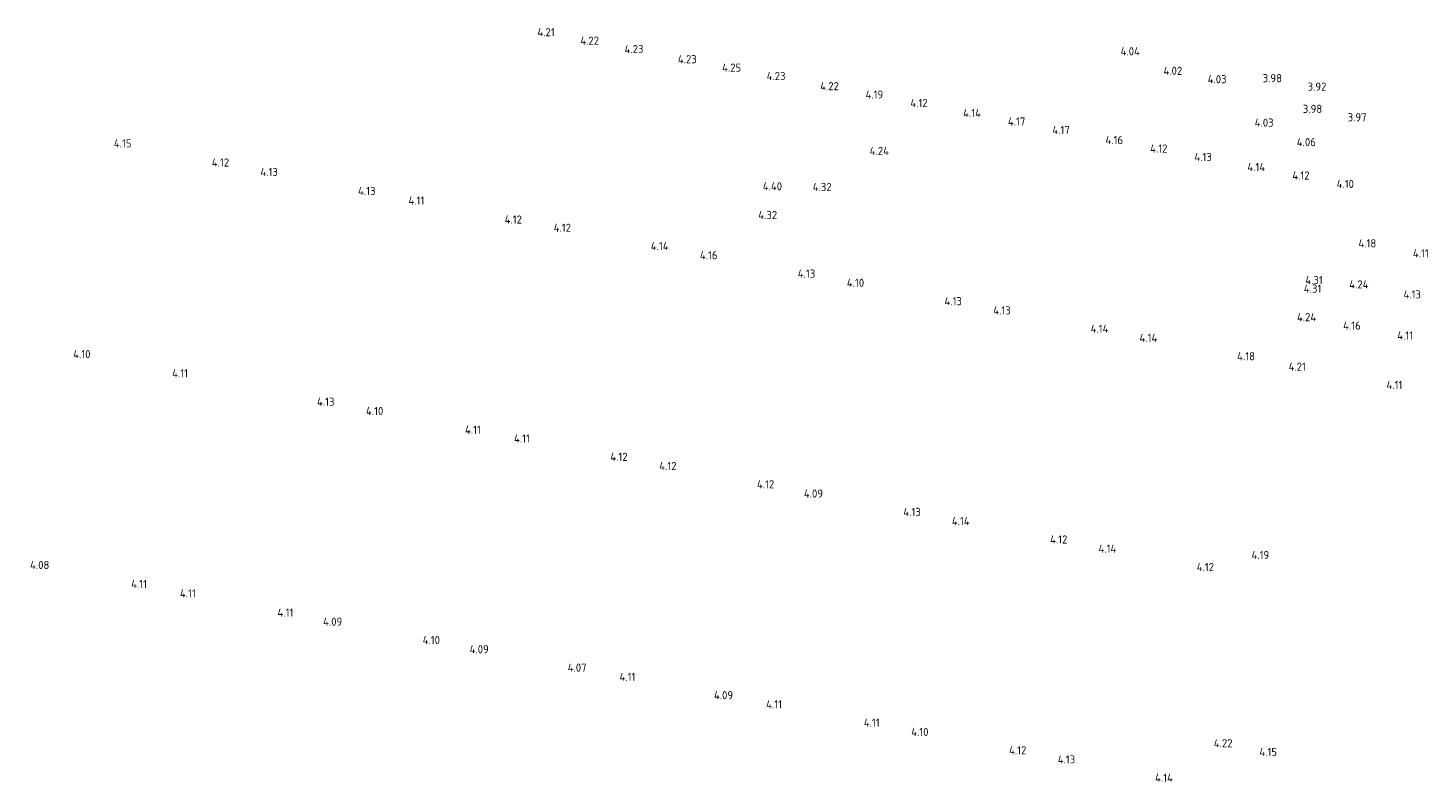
# Model space of a CAD drawing. Header units: metres. Extents: x 147507 to 147661, y 410530 to 410698.
# Tile 1 of 2: x 147507 to 147661, y 410530 to 410614. Entities that reach past the tile are written whole.
import ezdxf
from ezdxf.enums import TextEntityAlignment as Align

# ---------------------------------------------------------------- set-up
doc = ezdxf.new("R2010")
doc.units = ezdxf.units.M
doc.layers.add('X-XX-AL-HOOGTELABEL-S', color=7, linetype='Continuous', lineweight=25)
doc.styles.add('NLCS-ISO-M-T18', font='NLCS-ISO.TTF', dxfattribs={"height": 1.8})

# ---------------------------------------------------------------- blocks, each defined once
blk = doc.blocks.new('SAL-HOOGTELABEL_AHN-SO')
at = {"color": 0, "linetype": 'ByBlock', "lineweight": -2, "style": 'NLCS-ISO-M-T18'}
blk.add_attdef('HOOGTE', text='', height=1.8, dxfattribs=at).set_placement((2.79, 0), align=Align.RIGHT)
at = {"color": 0, "linetype": 'ByBlock', "lineweight": -2, "style": 'NLCS-ISO-M-T18', "flags": 1}
blk.add_attdef('BRON', (0, -2), '', height=1.5, dxfattribs=at)

msp = doc.modelspace()

# ---------------------------------------------------------------- block references
at = {"layer": 'X-XX-AL-HOOGTELABEL-S', "xscale": 0.5, "yscale": 0.5, "zscale": 0.5}
for p, values in [((147563.37, 410612.85, 4.21), {'HOOGTE': '4.21'}), ((147568.28, 410611.91, 4.22), {'HOOGTE': '4.22'}), ((147573.19, 410610.98, 4.23), {'HOOGTE': '4.23'}), ((147628.11, 410610.74, 4.04), {'HOOGTE': '4.04'}), ((147579.09, 410609.86, 4.23), {'HOOGTE': '4.23'}), ((147584, 410608.93, 4.25), {'HOOGTE': '4.25'}), ((147588.91, 410608, 4.23), {'HOOGTE': '4.23'}), ((147632.79, 410608.58, 4.02), {'HOOGTE': '4.02'}), ((147637.7, 410607.65, 4.03), {'HOOGTE': '4.03'}), ((147643.83, 410607.76, 3.98), {'HOOGTE': '3.98'}), ((147594.81, 410606.88, 4.22), {'HOOGTE': '4.22'}), ((147648.74, 410606.83, 3.92), {'HOOGTE': '3.92'}), ((147599.72, 410605.95, 4.19), {'HOOGTE': '4.19'}), ((147604.63, 410605.02, 4.12), {'HOOGTE': '4.12'}), ((147610.53, 410603.9, 4.14), {'HOOGTE': '4.14'}), ((147648.28, 410604.37, 3.98), {'HOOGTE': '3.98'}), ((147653.19, 410603.44, 3.97), {'HOOGTE': '3.97'}), ((147615.44, 410602.97, 4.17), {'HOOGTE': '4.17'}), ((147620.35, 410602.03, 4.17), {'HOOGTE': '4.17'}), ((147642.9, 410602.85, 4.03), {'HOOGTE': '4.03'}), ((147516.56, 410600.55, 4.15), {'HOOGTE': '4.15'}), ((147626.25, 410600.92, 4.16), {'HOOGTE': '4.16'}), ((147631.16, 410599.98, 4.12), {'HOOGTE': '4.12'}), ((147647.58, 410600.69, 4.06), {'HOOGTE': '4.06'}), ((147527.36, 410598.44, 4.12), {'HOOGTE': '4.12'}), ((147600.35, 410599.72, 4.24), {'HOOGTE': '4.24'}), ((147636.07, 410599.05, 4.13), {'HOOGTE': '4.13'}), ((147532.75, 410597.39, 4.13), {'HOOGTE': '4.13'}), ((147641.97, 410597.93, 4.14), {'HOOGTE': '4.14'}), ((147646.88, 410597, 4.12), {'HOOGTE': '4.12'}), ((147543.55, 410595.29, 4.13), {'HOOGTE': '4.13'}), ((147588.53, 410595.81, 4.4), {'HOOGTE': '4.40'}), ((147594.01, 410595.73, 4.32), {'HOOGTE': '4.32'}), ((147651.79, 410596.07, 4.1), {'HOOGTE': '4.10'}), ((147548.95, 410594.23, 4.11), {'HOOGTE': '4.11'}), ((147559.75, 410592.13, 4.12), {'HOOGTE': '4.12'}), ((147587.98, 410592.62, 4.32), {'HOOGTE': '4.32'}), ((147565.17, 410591.22, 4.12), {'HOOGTE': '4.12'}), ((147575.98, 410589.19, 4.14), {'HOOGTE': '4.14'}), ((147654.26, 410589.5, 4.18), {'HOOGTE': '4.18'}), ((147581.39, 410588.18, 4.16), {'HOOGTE': '4.16'}), ((147660.07, 410588.39, 4.11), {'HOOGTE': '4.11'}), ((147592.2, 410586.15, 4.12), {'HOOGTE': '4.13'}), ((147597.61, 410585.13, 4.1), {'HOOGTE': '4.10'}), ((147648.18, 410584.49, 4.31), {'HOOGTE': '4.31'}), ((147648.34, 410585.43, 4.31), {'HOOGTE': '4.31'}), ((147653.4, 410584.95, 4.24), {'HOOGTE': '4.24'}), ((147608.42, 410583.1, 4.13), {'HOOGTE': '4.13'}), ((147659.2, 410583.85, 4.13), {'HOOGTE': '4.13'}), ((147613.82, 410582.09, 4.13), {'HOOGTE': '4.13'}), ((147647.62, 410581.33, 4.24), {'HOOGTE': '4.24'}), ((147624.63, 410580.05, 4.14), {'HOOGTE': '4.14'}), ((147652.54, 410580.4, 4.16), {'HOOGTE': '4.16'}), ((147630.04, 410579.04, 4.14), {'HOOGTE': '4.14'}), ((147658.34, 410579.3, 4.11), {'HOOGTE': '4.11'}), ((147512.02, 410577.24, 4.1), {'HOOGTE': '4.10'}), ((147640.85, 410577.01, 4.18), {'HOOGTE': '4.18'}), ((147522.81, 410575.13, 4.11), {'HOOGTE': '4.11'}), ((147646.48, 410575.85, 4.21), {'HOOGTE': '4.21'}), ((147657.15, 410573.83, 4.11), {'HOOGTE': '4.11'}), ((147539.01, 410571.97, 4.12), {'HOOGTE': '4.13'}), ((147544.41, 410570.94, 4.1), {'HOOGTE': '4.10'}), ((147555.21, 410568.87, 4.11), {'HOOGTE': '4.11'}), ((147560.63, 410567.91, 4.11), {'HOOGTE': '4.11'}), ((147571.44, 410565.88, 4.12), {'HOOGTE': '4.12'}), ((147576.85, 410564.87, 4.12), {'HOOGTE': '4.12'}), ((147587.66, 410562.84, 4.12), {'HOOGTE': '4.12'}), ((147593.06, 410561.82, 4.09), {'HOOGTE': '4.09'}), ((147603.87, 410559.79, 4.13), {'HOOGTE': '4.13'}), ((147609.28, 410558.77, 4.14), {'HOOGTE': '4.14'}), ((147620.09, 410556.74, 4.12), {'HOOGTE': '4.12'}), ((147625.5, 410555.73, 4.14), {'HOOGTE': '4.14'}), ((147642.42, 410555.02, 4.19), {'HOOGTE': '4.19'}), ((147507.47, 410553.92, 4.08), {'HOOGTE': '4.08'}), ((147636.31, 410553.69, 4.12), {'HOOGTE': '4.12'}), ((147518.27, 410551.82, 4.11), {'HOOGTE': '4.11'}), ((147523.67, 410550.77, 4.11), {'HOOGTE': '4.11'}), ((147534.46, 410548.66, 4.11), {'HOOGTE': '4.11'}), ((147539.87, 410547.65, 4.09), {'HOOGTE': '4.09'}), ((147550.68, 410545.62, 4.1), {'HOOGTE': '4.10'}), ((147556.08, 410544.6, 4.09), {'HOOGTE': '4.09'}), ((147566.9, 410542.57, 4.07), {'HOOGTE': '4.07'}), ((147572.3, 410541.55, 4.11), {'HOOGTE': '4.11'}), ((147583.11, 410539.52, 4.09), {'HOOGTE': '4.09'}), ((147588.52, 410538.51, 4.11), {'HOOGTE': '4.11'}), ((147599.33, 410536.48, 4.11), {'HOOGTE': '4.11'}), ((147604.73, 410535.46, 4.1), {'HOOGTE': '4.10'}), ((147615.55, 410533.43, 4.12), {'HOOGTE': '4.12'}), ((147638.36, 410534.2, 4.22), {'HOOGTE': '4.22'}), ((147620.95, 410532.41, 4.13), {'HOOGTE': '4.13'}), ((147643.28, 410533.24, 4.15), {'HOOGTE': '4.15'}), ((147631.76, 410530.38, 4.14), {'HOOGTE': '4.14'})]:
    msp.add_blockref('SAL-HOOGTELABEL_AHN-SO', p, dxfattribs=at).add_auto_attribs(values)

doc.saveas('drawing.dxf')
